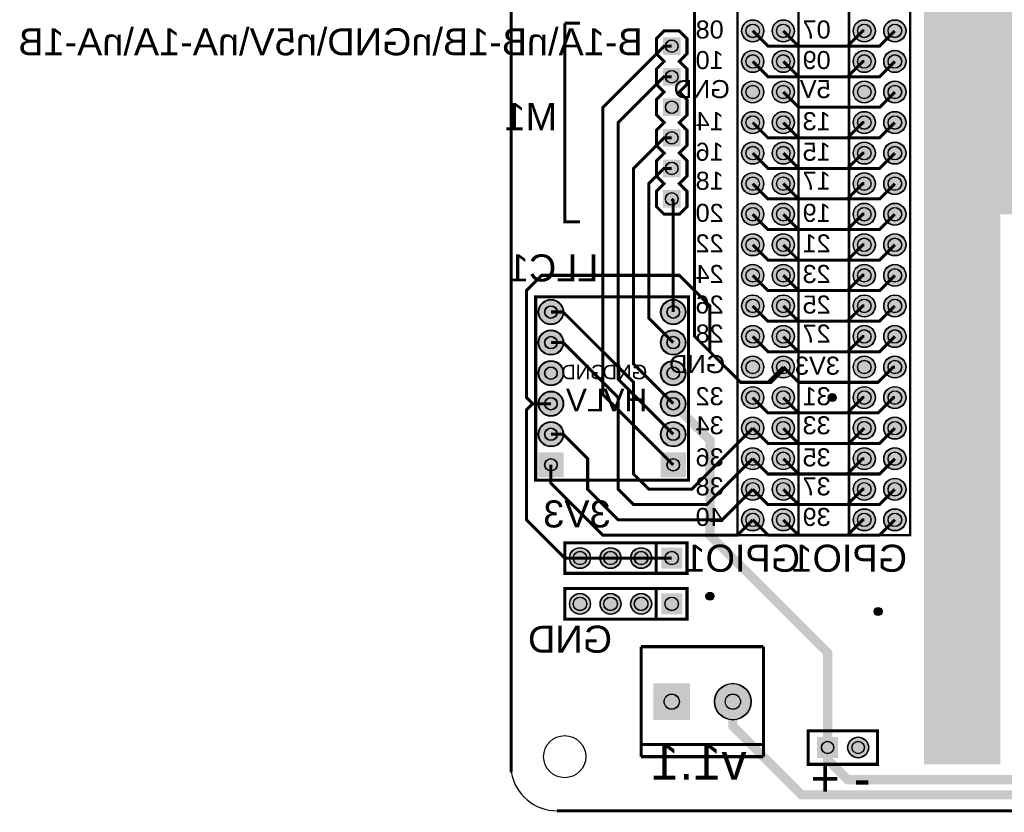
# Model space of a CAD drawing. Header units: millimetres. Extents: x -41 to 105, y 0 to 102.
# Tile 1 of 4: x -41 to 41, y 0 to 66. Entities that reach past the tile are written whole.
import ezdxf

# ---------------------------------------------------------------- set-up
doc = ezdxf.new("R2010")
doc.units = ezdxf.units.MM
for name, color, linetype, true_color in [('BoardOutLine', 7, 'Continuous', 0xff00ff), ('BottomLayer', 7, 'Continuous', 0x0000ff), ('BottomSilkLayer', 7, 'Continuous', 0x66cc33), ('BottomSolderMaskLayer', 7, 'Continuous', 0xaa00ff), ('Multi-Layer', 7, 'Continuous', 0xc0c0c0), ('TopLayer', 7, 'Continuous', 0xff0000), ('TopSilkLayer', 7, 'Continuous', 0xffcc00), ('TopSolderMaskLayer', 7, 'Continuous', 0x800080)]:
    doc.layers.add(name, color=color, linetype=linetype, true_color=true_color)
doc.styles.get("Standard").update_dxf_attribs({"font": 'arial.ttf'})

msp = doc.modelspace()

# ---------------------------------------------------------------- hatches: boundary and pattern name
at = {"layer": 'BottomSolderMaskLayer'}
for points in [[(19.141, 64.77, 1), (20.991, 64.77, 1)], [(21.681, 64.77, 1), (23.531, 64.77, 1)], [(28.412, 64.77, 1), (30.262, 64.77, 1)], [(30.952, 64.77, 1), (32.802, 64.77, 1)], [(12.602, 64.233), (12.602, 62.767), (14.068, 62.767), (14.068, 64.233)], [(19.141, 62.23, 1), (20.991, 62.23, 1)], [(21.681, 62.23, 1), (23.531, 62.23, 1)], [(28.412, 62.23, 1), (30.262, 62.23, 1)], [(30.952, 62.23, 1), (32.802, 62.23, 1)], [(12.602, 61.693), (12.602, 60.227), (14.068, 60.227), (14.068, 61.693)], [(19.141, 59.69, 1), (20.991, 59.69, 1)], [(21.681, 59.69, 1), (23.531, 59.69, 1)], [(28.412, 59.69, 1), (30.262, 59.69, 1)], [(30.952, 59.69, 1), (32.802, 59.69, 1)], [(12.602, 59.153), (12.602, 57.687), (14.068, 57.687), (14.068, 59.153)], [(19.141, 57.15, 1), (20.991, 57.15, 1)], [(21.681, 57.15, 1), (23.531, 57.15, 1)], [(28.412, 57.15, 1), (30.262, 57.15, 1)], [(30.952, 57.15, 1), (32.802, 57.15, 1)], [(12.602, 56.613), (12.602, 55.147), (14.068, 55.147), (14.068, 56.613)], [(19.141, 54.61, 1), (20.991, 54.61, 1)], [(21.681, 54.61, 1), (23.531, 54.61, 1)], [(28.412, 54.61, 1), (30.262, 54.61, 1)], [(30.952, 54.61, 1), (32.802, 54.61, 1)], [(12.602, 54.073), (12.602, 52.607), (14.068, 52.607), (14.068, 54.073)], [(19.141, 52.07, 1), (20.991, 52.07, 1)], [(21.681, 52.07, 1), (23.531, 52.07, 1)], [(28.412, 52.07, 1), (30.262, 52.07, 1)], [(30.952, 52.07, 1), (32.802, 52.07, 1)], [(12.602, 51.533), (12.602, 50.067), (14.068, 50.067), (14.068, 51.533)], [(19.141, 49.53, 1), (20.991, 49.53, 1)], [(21.681, 49.53, 1), (23.531, 49.53, 1)], [(28.412, 49.53, 1), (30.262, 49.53, 1)], [(30.952, 49.53, 1), (32.802, 49.53, 1)], [(19.141, 46.99, 1), (20.991, 46.99, 1)], [(21.681, 46.99, 1), (23.531, 46.99, 1)], [(28.412, 46.99, 1), (30.262, 46.99, 1)], [(30.952, 46.99, 1), (32.802, 46.99, 1)], [(19.141, 44.45, 1), (20.991, 44.45, 1)], [(21.681, 44.45, 1), (23.531, 44.45, 1)], [(28.412, 44.45, 1), (30.262, 44.45, 1)], [(30.952, 44.45, 1), (32.802, 44.45, 1)], [(19.141, 41.91, 1), (20.991, 41.91, 1)], [(21.681, 41.91, 1), (23.531, 41.91, 1)], [(28.412, 41.91, 1), (30.262, 41.91, 1)], [(30.952, 41.91, 1), (32.802, 41.91, 1)], [(2.251, 41.402, 1), (4.353, 41.402, 1)], [(12.411, 41.402, 1), (14.513, 41.402, 1)], [(19.141, 39.37, 1), (20.991, 39.37, 1)], [(21.681, 39.37, 1), (23.531, 39.37, 1)], [(28.412, 39.37, 1), (30.262, 39.37, 1)], [(30.952, 39.37, 1), (32.802, 39.37, 1)], [(2.251, 38.862, 1), (4.353, 38.862, 1)], [(12.411, 38.862, 1), (14.513, 38.862, 1)], [(19.141, 36.83, 1), (20.991, 36.83, 1)], [(21.681, 36.83, 1), (23.531, 36.83, 1)], [(28.412, 36.83, 1), (30.262, 36.83, 1)], [(30.952, 36.83, 1), (32.802, 36.83, 1)], [(2.251, 36.322, 1), (4.353, 36.322, 1)], [(12.411, 36.322, 1), (14.513, 36.322, 1)], [(19.141, 34.29, 1), (20.991, 34.29, 1)], [(21.681, 34.29, 1), (23.531, 34.29, 1)], [(28.412, 34.29, 1), (30.262, 34.29, 1)], [(30.952, 34.29, 1), (32.802, 34.29, 1)], [(2.251, 33.782, 1), (4.353, 33.782, 1)], [(12.411, 33.782, 1), (14.513, 33.782, 1)], [(26.335, 34.29, 1), (27.005, 34.29, 1)], [(2.251, 31.242, 1), (4.353, 31.242, 1)], [(12.411, 31.242, 1), (14.513, 31.242, 1)], [(19.141, 31.75, 1), (20.991, 31.75, 1)], [(21.681, 31.75, 1), (23.531, 31.75, 1)], [(28.412, 31.75, 1), (30.262, 31.75, 1)], [(30.952, 31.75, 1), (32.802, 31.75, 1)], [(4.353, 29.753), (2.251, 29.753), (2.251, 27.651), (4.353, 27.651)], [(14.513, 29.753), (12.411, 29.753), (12.411, 27.651), (14.513, 27.651)], [(19.141, 29.21, 1), (20.991, 29.21, 1)], [(21.681, 29.21, 1), (23.531, 29.21, 1)], [(28.412, 29.21, 1), (30.262, 29.21, 1)], [(30.952, 29.21, 1), (32.802, 29.21, 1)], [(19.141, 26.67, 1), (20.991, 26.67, 1)], [(21.681, 26.67, 1), (23.531, 26.67, 1)], [(28.412, 26.67, 1), (30.262, 26.67, 1)], [(30.952, 26.67, 1), (32.802, 26.67, 1)], [(19.141, 24.13, 1), (20.991, 24.13, 1)], [(21.681, 24.13, 1), (23.531, 24.13, 1)], [(28.412, 24.13, 1), (30.262, 24.13, 1)], [(30.952, 24.13, 1), (32.802, 24.13, 1)], [(4.84, 20.955, 1), (6.59, 20.955, 1)], [(7.38, 20.955, 1), (9.13, 20.955, 1)], [(9.92, 20.955, 1), (11.67, 20.955, 1)], [(14.21, 21.83), (12.46, 21.83), (12.46, 20.08), (14.21, 20.08)], [(4.84, 17.145, 1), (6.59, 17.145, 1)], [(7.38, 17.145, 1), (9.13, 17.145, 1)], [(9.92, 17.145, 1), (11.67, 17.145, 1)], [(14.21, 18.02), (12.46, 18.02), (12.46, 16.27), (14.21, 16.27)], [(16.175, 17.78, 1), (16.845, 17.78, 1)], [(30.145, 16.51, 1), (30.815, 16.51, 1)], [(11.81, 10.542), (14.86, 10.542), (14.86, 7.492), (11.81, 7.492)], [(16.89, 9.017, 1), (19.94, 9.017, 1)], [(25.414, 4.332), (27.164, 4.332), (27.164, 6.082), (25.414, 6.082)], [(27.954, 5.207, 1), (29.704, 5.207, 1)]]:
    msp.add_hatch(color=256, dxfattribs=at).paths.add_polyline_path(points)
at = {"layer": 'Multi-Layer'}
for points in [[(40.64, 10.16), (40.64, 3.81), (39.37, 3.81), (38.1, 3.81), (36.83, 3.81), (34.29, 3.81), (34.29, 39.37), (34.29, 76.2), (70.485, 76.2), (70.485, 3.81), (67.31, 3.81), (63.5, 3.81), (63.5, 49.53), (40.64, 49.53), (40.64, 10.16), (40.64, 10.16), (40.64, 3.81)], [(19.166, 64.77, 1), (20.966, 64.77, 1)], [(21.706, 64.77, 1), (23.506, 64.77, 1)], [(28.437, 64.77, 1), (30.237, 64.77, 1)], [(30.977, 64.77, 1), (32.777, 64.77, 1)], [(12.628, 64.208), (12.628, 62.793), (14.042, 62.793), (14.042, 64.208)], [(19.166, 62.23, 1), (20.966, 62.23, 1)], [(21.706, 62.23, 1), (23.506, 62.23, 1)], [(28.437, 62.23, 1), (30.237, 62.23, 1)], [(30.977, 62.23, 1), (32.777, 62.23, 1)], [(12.628, 61.668), (12.628, 60.253), (14.042, 60.253), (14.042, 61.668)], [(19.166, 59.69, 1), (20.966, 59.69, 1)], [(21.706, 59.69, 1), (23.506, 59.69, 1)], [(28.437, 59.69, 1), (30.237, 59.69, 1)], [(30.977, 59.69, 1), (32.777, 59.69, 1)], [(12.628, 59.128), (12.628, 57.713), (14.042, 57.713), (14.042, 59.128)], [(19.166, 57.15, 1), (20.966, 57.15, 1)], [(21.706, 57.15, 1), (23.506, 57.15, 1)], [(28.437, 57.15, 1), (30.237, 57.15, 1)], [(30.977, 57.15, 1), (32.777, 57.15, 1)], [(12.628, 56.588), (12.628, 55.173), (14.042, 55.173), (14.042, 56.588)], [(19.166, 54.61, 1), (20.966, 54.61, 1)], [(21.706, 54.61, 1), (23.506, 54.61, 1)], [(28.437, 54.61, 1), (30.237, 54.61, 1)], [(30.977, 54.61, 1), (32.777, 54.61, 1)], [(12.628, 54.047), (12.628, 52.633), (14.042, 52.633), (14.042, 54.047)], [(19.166, 52.07, 1), (20.966, 52.07, 1)], [(21.706, 52.07, 1), (23.506, 52.07, 1)], [(28.437, 52.07, 1), (30.237, 52.07, 1)], [(30.977, 52.07, 1), (32.777, 52.07, 1)], [(12.628, 51.507), (12.628, 50.093), (14.042, 50.093), (14.042, 51.507)], [(19.166, 49.53, 1), (20.966, 49.53, 1)], [(21.706, 49.53, 1), (23.506, 49.53, 1)], [(28.437, 49.53, 1), (30.237, 49.53, 1)], [(30.977, 49.53, 1), (32.777, 49.53, 1)], [(19.166, 46.99, 1), (20.966, 46.99, 1)], [(21.706, 46.99, 1), (23.506, 46.99, 1)], [(28.437, 46.99, 1), (30.237, 46.99, 1)], [(30.977, 46.99, 1), (32.777, 46.99, 1)], [(19.166, 44.45, 1), (20.966, 44.45, 1)], [(21.706, 44.45, 1), (23.506, 44.45, 1)], [(28.437, 44.45, 1), (30.237, 44.45, 1)], [(30.977, 44.45, 1), (32.777, 44.45, 1)], [(19.166, 41.91, 1), (20.966, 41.91, 1)], [(21.706, 41.91, 1), (23.506, 41.91, 1)], [(28.437, 41.91, 1), (30.237, 41.91, 1)], [(30.977, 41.91, 1), (32.777, 41.91, 1)], [(2.302, 41.402, 1), (4.302, 41.402, 1)], [(12.462, 41.402, 1), (14.462, 41.402, 1)], [(19.166, 39.37, 1), (20.966, 39.37, 1)], [(21.706, 39.37, 1), (23.506, 39.37, 1)], [(28.437, 39.37, 1), (30.237, 39.37, 1)], [(30.977, 39.37, 1), (32.777, 39.37, 1)], [(2.302, 38.862, 1), (4.302, 38.862, 1)], [(12.462, 38.862, 1), (14.462, 38.862, 1)], [(19.166, 36.83, 1), (20.966, 36.83, 1)], [(21.706, 36.83, 1), (23.506, 36.83, 1)], [(28.437, 36.83, 1), (30.237, 36.83, 1)], [(30.977, 36.83, 1), (32.777, 36.83, 1)], [(2.302, 36.322, 1), (4.302, 36.322, 1)], [(12.462, 36.322, 1), (14.462, 36.322, 1)], [(19.166, 34.29, 1), (20.966, 34.29, 1)], [(21.706, 34.29, 1), (23.506, 34.29, 1)], [(28.437, 34.29, 1), (30.237, 34.29, 1)], [(30.977, 34.29, 1), (32.777, 34.29, 1)], [(2.302, 33.782, 1), (4.302, 33.782, 1)], [(12.462, 33.782, 1), (14.462, 33.782, 1)], [(2.302, 31.242, 1), (4.302, 31.242, 1)], [(12.462, 31.242, 1), (14.462, 31.242, 1)], [(19.166, 31.75, 1), (20.966, 31.75, 1)], [(21.706, 31.75, 1), (23.506, 31.75, 1)], [(28.437, 31.75, 1), (30.237, 31.75, 1)], [(30.977, 31.75, 1), (32.777, 31.75, 1)], [(4.302, 29.702), (2.302, 29.702), (2.302, 27.702), (4.302, 27.702)], [(14.462, 29.702), (12.462, 29.702), (12.462, 27.702), (14.462, 27.702)], [(19.166, 29.21, 1), (20.966, 29.21, 1)], [(21.706, 29.21, 1), (23.506, 29.21, 1)], [(28.437, 29.21, 1), (30.237, 29.21, 1)], [(30.977, 29.21, 1), (32.777, 29.21, 1)], [(19.166, 26.67, 1), (20.966, 26.67, 1)], [(21.706, 26.67, 1), (23.506, 26.67, 1)], [(28.437, 26.67, 1), (30.237, 26.67, 1)], [(30.977, 26.67, 1), (32.777, 26.67, 1)], [(19.166, 24.13, 1), (20.966, 24.13, 1)], [(21.706, 24.13, 1), (23.506, 24.13, 1)], [(28.437, 24.13, 1), (30.237, 24.13, 1)], [(30.977, 24.13, 1), (32.777, 24.13, 1)], [(4.865, 20.955, 1), (6.565, 20.955, 1)], [(7.405, 20.955, 1), (9.105, 20.955, 1)], [(9.945, 20.955, 1), (11.645, 20.955, 1)], [(14.185, 21.805), (12.485, 21.805), (12.485, 20.105), (14.185, 20.105)], [(4.865, 17.145, 1), (6.565, 17.145, 1)], [(7.405, 17.145, 1), (9.105, 17.145, 1)], [(9.945, 17.145, 1), (11.645, 17.145, 1)], [(14.185, 17.995), (12.485, 17.995), (12.485, 16.295), (14.185, 16.295)], [(11.835, 10.517), (14.835, 10.517), (14.835, 7.517), (11.835, 7.517)], [(16.915, 9.017, 1), (19.915, 9.017, 1)], [(25.439, 4.357), (27.139, 4.357), (27.139, 6.057), (25.439, 6.057)], [(27.979, 5.207, 1), (29.679, 5.207, 1)]]:
    msp.add_hatch(color=256, dxfattribs=at).paths.add_polyline_path(points)
at = {"layer": 'TopSolderMaskLayer'}
for points in [[(19.141, 64.77, 1), (20.991, 64.77, 1)], [(21.681, 64.77, 1), (23.531, 64.77, 1)], [(28.412, 64.77, 1), (30.262, 64.77, 1)], [(30.952, 64.77, 1), (32.802, 64.77, 1)], [(12.602, 64.233), (12.602, 62.767), (14.068, 62.767), (14.068, 64.233)], [(19.141, 62.23, 1), (20.991, 62.23, 1)], [(21.681, 62.23, 1), (23.531, 62.23, 1)], [(28.412, 62.23, 1), (30.262, 62.23, 1)], [(30.952, 62.23, 1), (32.802, 62.23, 1)], [(12.602, 61.693), (12.602, 60.227), (14.068, 60.227), (14.068, 61.693)], [(19.141, 59.69, 1), (20.991, 59.69, 1)], [(21.681, 59.69, 1), (23.531, 59.69, 1)], [(28.412, 59.69, 1), (30.262, 59.69, 1)], [(30.952, 59.69, 1), (32.802, 59.69, 1)], [(12.602, 59.153), (12.602, 57.687), (14.068, 57.687), (14.068, 59.153)], [(19.141, 57.15, 1), (20.991, 57.15, 1)], [(21.681, 57.15, 1), (23.531, 57.15, 1)], [(28.412, 57.15, 1), (30.262, 57.15, 1)], [(30.952, 57.15, 1), (32.802, 57.15, 1)], [(12.602, 56.613), (12.602, 55.147), (14.068, 55.147), (14.068, 56.613)], [(19.141, 54.61, 1), (20.991, 54.61, 1)], [(21.681, 54.61, 1), (23.531, 54.61, 1)], [(28.412, 54.61, 1), (30.262, 54.61, 1)], [(30.952, 54.61, 1), (32.802, 54.61, 1)], [(12.602, 54.073), (12.602, 52.607), (14.068, 52.607), (14.068, 54.073)], [(19.141, 52.07, 1), (20.991, 52.07, 1)], [(21.681, 52.07, 1), (23.531, 52.07, 1)], [(28.412, 52.07, 1), (30.262, 52.07, 1)], [(30.952, 52.07, 1), (32.802, 52.07, 1)], [(12.602, 51.533), (12.602, 50.067), (14.068, 50.067), (14.068, 51.533)], [(19.141, 49.53, 1), (20.991, 49.53, 1)], [(21.681, 49.53, 1), (23.531, 49.53, 1)], [(28.412, 49.53, 1), (30.262, 49.53, 1)], [(30.952, 49.53, 1), (32.802, 49.53, 1)], [(19.141, 46.99, 1), (20.991, 46.99, 1)], [(21.681, 46.99, 1), (23.531, 46.99, 1)], [(28.412, 46.99, 1), (30.262, 46.99, 1)], [(30.952, 46.99, 1), (32.802, 46.99, 1)], [(19.141, 44.45, 1), (20.991, 44.45, 1)], [(21.681, 44.45, 1), (23.531, 44.45, 1)], [(28.412, 44.45, 1), (30.262, 44.45, 1)], [(30.952, 44.45, 1), (32.802, 44.45, 1)], [(19.141, 41.91, 1), (20.991, 41.91, 1)], [(21.681, 41.91, 1), (23.531, 41.91, 1)], [(28.412, 41.91, 1), (30.262, 41.91, 1)], [(30.952, 41.91, 1), (32.802, 41.91, 1)], [(2.251, 41.402, 1), (4.353, 41.402, 1)], [(12.411, 41.402, 1), (14.513, 41.402, 1)], [(19.141, 39.37, 1), (20.991, 39.37, 1)], [(21.681, 39.37, 1), (23.531, 39.37, 1)], [(28.412, 39.37, 1), (30.262, 39.37, 1)], [(30.952, 39.37, 1), (32.802, 39.37, 1)], [(2.251, 38.862, 1), (4.353, 38.862, 1)], [(12.411, 38.862, 1), (14.513, 38.862, 1)], [(19.141, 36.83, 1), (20.991, 36.83, 1)], [(21.681, 36.83, 1), (23.531, 36.83, 1)], [(28.412, 36.83, 1), (30.262, 36.83, 1)], [(30.952, 36.83, 1), (32.802, 36.83, 1)], [(2.251, 36.322, 1), (4.353, 36.322, 1)], [(12.411, 36.322, 1), (14.513, 36.322, 1)], [(19.141, 34.29, 1), (20.991, 34.29, 1)], [(21.681, 34.29, 1), (23.531, 34.29, 1)], [(28.412, 34.29, 1), (30.262, 34.29, 1)], [(30.952, 34.29, 1), (32.802, 34.29, 1)], [(2.251, 33.782, 1), (4.353, 33.782, 1)], [(12.411, 33.782, 1), (14.513, 33.782, 1)], [(26.335, 34.29, 1), (27.005, 34.29, 1)], [(2.251, 31.242, 1), (4.353, 31.242, 1)], [(12.411, 31.242, 1), (14.513, 31.242, 1)], [(19.141, 31.75, 1), (20.991, 31.75, 1)], [(21.681, 31.75, 1), (23.531, 31.75, 1)], [(28.412, 31.75, 1), (30.262, 31.75, 1)], [(30.952, 31.75, 1), (32.802, 31.75, 1)], [(4.353, 29.753), (2.251, 29.753), (2.251, 27.651), (4.353, 27.651)], [(14.513, 29.753), (12.411, 29.753), (12.411, 27.651), (14.513, 27.651)], [(19.141, 29.21, 1), (20.991, 29.21, 1)], [(21.681, 29.21, 1), (23.531, 29.21, 1)], [(28.412, 29.21, 1), (30.262, 29.21, 1)], [(30.952, 29.21, 1), (32.802, 29.21, 1)], [(19.141, 26.67, 1), (20.991, 26.67, 1)], [(21.681, 26.67, 1), (23.531, 26.67, 1)], [(28.412, 26.67, 1), (30.262, 26.67, 1)], [(30.952, 26.67, 1), (32.802, 26.67, 1)], [(19.141, 24.13, 1), (20.991, 24.13, 1)], [(21.681, 24.13, 1), (23.531, 24.13, 1)], [(28.412, 24.13, 1), (30.262, 24.13, 1)], [(30.952, 24.13, 1), (32.802, 24.13, 1)], [(4.84, 20.955, 1), (6.59, 20.955, 1)], [(7.38, 20.955, 1), (9.13, 20.955, 1)], [(9.92, 20.955, 1), (11.67, 20.955, 1)], [(14.21, 21.83), (12.46, 21.83), (12.46, 20.08), (14.21, 20.08)], [(4.84, 17.145, 1), (6.59, 17.145, 1)], [(7.38, 17.145, 1), (9.13, 17.145, 1)], [(9.92, 17.145, 1), (11.67, 17.145, 1)], [(14.21, 18.02), (12.46, 18.02), (12.46, 16.27), (14.21, 16.27)], [(16.175, 17.78, 1), (16.845, 17.78, 1)], [(30.145, 16.51, 1), (30.815, 16.51, 1)], [(11.81, 10.542), (14.86, 10.542), (14.86, 7.492), (11.81, 7.492)], [(16.89, 9.017, 1), (19.94, 9.017, 1)], [(25.414, 4.332), (27.164, 4.332), (27.164, 6.082), (25.414, 6.082)], [(27.954, 5.207, 1), (29.704, 5.207, 1)]]:
    msp.add_hatch(color=256, dxfattribs=at).paths.add_polyline_path(points)

# ---------------------------------------------------------------- linework, layer by layer
at = {"layer": 'BoardOutLine', "const_width": 0.254}
for points in [[(0, 98.425), (0, 4.445)], [(0.003, 3.155), (0, 4.445)], [(100.913, -0.053), (3.81, -0.053)]]:
    msp.add_lwpolyline(points, dxfattribs=at)
at = {"layer": 'BoardOutLine'}
msp.add_arc((3.81, 3.81), 3.863, 189.78257, 270, dxfattribs=at)
at = {"layer": 'BottomLayer'}
for points, const_width in [([(13.676, 87.142), (15.24, 85.578), (15.24, 39.37), (19.05, 35.56), (21.336, 35.56), (22.606, 36.83)], 0.254), ([(29.337, 64.77), (29.21, 64.77), (27.94, 63.5), (21.336, 63.5), (20.066, 64.77)], 0.254), ([(13.462, 28.702), (7.62, 34.544), (7.62, 58.42), (12.7, 63.5), (13.335, 63.5)], 0.254), ([(29.337, 62.23), (29.21, 62.23), (27.94, 60.96), (21.336, 60.96), (20.066, 62.23)], 0.254), ([(13.462, 31.242), (8.89, 35.814), (8.89, 57.15), (12.7, 60.96), (13.335, 60.96)], 0.254), ([(29.337, 57.15), (29.21, 57.15), (27.94, 55.88), (21.336, 55.88), (20.066, 57.15)], 0.254), ([(13.462, 33.782), (10.16, 37.084), (10.16, 53.34), (12.7, 55.88), (13.335, 55.88)], 0.254), ([(29.337, 54.61), (29.21, 54.61), (27.94, 53.34), (21.336, 53.34), (20.066, 54.61)], 0.254), ([(13.462, 38.862), (11.43, 40.894), (11.43, 52.07), (12.7, 53.34), (13.335, 53.34)], 0.254), ([(29.337, 52.07), (29.21, 52.07), (27.94, 50.8), (21.336, 50.8), (20.066, 52.07)], 0.254), ([(13.335, 50.8), (13.462, 50.673), (13.462, 41.402)], 0.254), ([(29.337, 49.53), (29.21, 49.53), (27.94, 48.26), (21.336, 48.26), (20.066, 49.53)], 0.254), ([(29.337, 46.99), (29.21, 46.99), (27.94, 45.72), (21.336, 45.72), (20.066, 46.99)], 0.254), ([(60.452, 45.72), (60.325, 45.593), (60.325, 15.875), (46.99, 2.54), (27.94, 2.54), (26.289, 4.191), (26.289, 5.207)], 0.762), ([(29.337, 44.45), (29.21, 44.45), (27.94, 43.18), (21.336, 43.18), (20.066, 44.45)], 0.254), ([(29.337, 41.91), (29.21, 41.91), (27.94, 40.64), (21.336, 40.64), (20.066, 41.91)], 0.254), ([(29.337, 39.37), (29.21, 39.37), (27.94, 38.1), (21.336, 38.1), (20.066, 39.37)], 0.254), ([(29.337, 34.29), (29.21, 34.29), (27.94, 33.02), (21.336, 33.02), (20.066, 34.29)], 0.254), ([(13.462, 33.782), (16.51, 30.734), (16.51, 22.86), (26.289, 13.081), (26.289, 5.207)], 0.762), ([(29.337, 31.75), (28.067, 30.48), (21.336, 30.48), (20.066, 31.75)], 0.254), ([(29.337, 29.21), (29.21, 29.21), (27.94, 27.94), (21.336, 27.94), (20.066, 29.21)], 0.254), ([(20.066, 26.67), (21.336, 25.4), (27.94, 25.4), (29.21, 26.67), (29.337, 26.67)], 0.254), ([(29.337, 24.13), (29.21, 24.13), (27.94, 22.86), (21.336, 22.86), (20.066, 24.13)], 0.254), ([(82.804, 7.366), (76.708, 1.27), (24.13, 1.27), (18.415, 6.985), (18.415, 9.017)], 0.762)]:
    msp.add_lwpolyline(points, dxfattribs=dict(at, const_width=const_width))
at = {"layer": 'BottomSilkLayer'}
for points, const_width in [([(18.796, 73.66), (23.876, 73.66), (23.876, 22.86), (18.796, 22.86), (18.796, 73.66)], 0.203), ([(28.067, 73.66), (33.147, 73.66), (33.147, 22.86), (28.067, 22.86), (28.067, 73.66)], 0.203), ([(14.605, 57.785), (14.605, 59.055), (13.97, 59.69), (14.605, 60.325), (14.605, 61.595), (13.97, 62.23), (14.605, 62.865), (14.605, 64.135), (13.97, 64.77), (12.7, 64.77), (12.065, 64.135), (12.065, 62.865), (12.7, 62.23), (12.065, 61.595), (12.065, 60.325), (12.7, 59.69), (12.065, 59.055), (12.065, 57.785), (12.7, 57.15), (12.065, 56.515), (12.065, 55.245), (12.7, 54.61), (12.065, 53.975), (12.065, 52.705), (12.7, 52.07), (12.065, 51.435), (12.065, 50.165), (12.7, 49.53), (13.97, 49.53), (14.605, 50.165), (14.605, 51.435), (13.97, 52.07), (14.605, 52.705), (14.605, 53.975), (13.97, 54.61), (14.605, 55.245), (14.605, 56.515), (13.97, 57.15), (14.605, 57.785)], 0.254), ([(14.732, 42.672), (2.032, 42.672), (2.032, 27.432), (14.732, 27.432), (14.732, 42.672)], 0.254), ([(12.042, 22.225), (4.445, 22.225), (4.445, 19.685), (14.605, 19.685), (14.605, 22.225), (12.042, 22.225)], 0.254), ([(12.042, 18.415), (4.445, 18.415), (4.445, 15.875), (14.605, 15.875), (14.605, 18.415), (12.042, 18.415)], 0.254), ([(24.679, 3.807), (30.439, 3.807), (30.439, 6.597), (24.679, 6.597), (24.679, 3.807)], 0.254)]:
    msp.add_lwpolyline(points, close=True, dxfattribs=dict(at, const_width=const_width))
at = {"layer": 'BottomSilkLayer', "const_width": 0.254}
for points in [[(4.445, 65.405), (5.715, 65.405)], [(4.445, 65.405), (4.445, 48.895), (5.715, 48.895)], [(12.042, 22.225), (12.042, 19.685)], [(12.042, 18.415), (12.042, 15.875)]]:
    msp.add_lwpolyline(points, dxfattribs=at)
at = {"layer": 'BottomSolderMaskLayer'}
for centre, radius in [((20.066, 64.77), 0.925), ((22.606, 64.77), 0.925), ((29.337, 64.77), 0.925), ((31.877, 64.77), 0.925), ((20.066, 64.77), 0.566), ((22.606, 64.77), 0.566), ((29.337, 64.77), 0.566), ((31.877, 64.77), 0.566), ((13.335, 63.5), 0.526), ((20.066, 62.23), 0.925), ((22.606, 62.23), 0.925), ((29.337, 62.23), 0.925), ((31.877, 62.23), 0.925), ((20.066, 62.23), 0.566), ((22.606, 62.23), 0.566), ((29.337, 62.23), 0.566), ((31.877, 62.23), 0.566), ((13.335, 60.96), 0.526), ((20.066, 59.69), 0.925), ((22.606, 59.69), 0.925), ((29.337, 59.69), 0.925), ((31.877, 59.69), 0.925), ((20.066, 59.69), 0.566), ((22.606, 59.69), 0.566), ((29.337, 59.69), 0.566), ((31.877, 59.69), 0.566), ((13.335, 58.42), 0.526), ((20.066, 57.15), 0.925), ((20.066, 57.15), 0.566), ((22.606, 57.15), 0.925), ((22.606, 57.15), 0.566), ((29.337, 57.15), 0.925), ((29.337, 57.15), 0.566), ((31.877, 57.15), 0.925), ((31.877, 57.15), 0.566), ((13.335, 55.88), 0.526), ((20.066, 54.61), 0.925), ((20.066, 54.61), 0.566), ((22.606, 54.61), 0.925), ((22.606, 54.61), 0.566), ((29.337, 54.61), 0.925), ((29.337, 54.61), 0.566), ((31.877, 54.61), 0.925), ((31.877, 54.61), 0.566), ((13.335, 53.34), 0.526), ((20.066, 52.07), 0.925), ((20.066, 52.07), 0.566), ((22.606, 52.07), 0.925), ((22.606, 52.07), 0.566), ((29.337, 52.07), 0.925), ((29.337, 52.07), 0.566), ((31.877, 52.07), 0.925), ((31.877, 52.07), 0.566), ((13.335, 50.8), 0.526), ((20.066, 49.53), 0.925), ((20.066, 49.53), 0.566), ((22.606, 49.53), 0.925), ((22.606, 49.53), 0.566), ((29.337, 49.53), 0.925), ((29.337, 49.53), 0.566), ((31.877, 49.53), 0.925), ((31.877, 49.53), 0.566), ((20.066, 46.99), 0.925), ((20.066, 46.99), 0.566), ((22.606, 46.99), 0.925), ((22.606, 46.99), 0.566), ((29.337, 46.99), 0.925), ((29.337, 46.99), 0.566), ((31.877, 46.99), 0.925), ((31.877, 46.99), 0.566), ((20.066, 44.45), 0.925), ((20.066, 44.45), 0.566), ((22.606, 44.45), 0.925), ((22.606, 44.45), 0.566), ((29.337, 44.45), 0.925), ((29.337, 44.45), 0.566), ((31.877, 44.45), 0.925), ((31.877, 44.45), 0.566), ((20.066, 41.91), 0.925), ((22.606, 41.91), 0.925), ((29.337, 41.91), 0.925), ((31.877, 41.91), 0.925), ((3.302, 41.402), 1.051), ((3.302, 41.402), 0.525), ((13.462, 41.402), 1.051), ((13.462, 41.402), 0.525), ((20.066, 41.91), 0.566), ((22.606, 41.91), 0.566), ((29.337, 41.91), 0.566), ((31.877, 41.91), 0.566), ((20.066, 39.37), 0.925), ((22.606, 39.37), 0.925), ((29.337, 39.37), 0.925), ((31.877, 39.37), 0.925), ((3.302, 38.862), 1.051), ((3.302, 38.862), 0.525), ((13.462, 38.862), 1.051), ((13.462, 38.862), 0.525), ((20.066, 39.37), 0.566), ((22.606, 39.37), 0.566), ((29.337, 39.37), 0.566), ((31.877, 39.37), 0.566), ((20.066, 36.83), 0.925), ((22.606, 36.83), 0.925), ((29.337, 36.83), 0.925), ((31.877, 36.83), 0.925), ((3.302, 36.322), 1.051), ((3.302, 36.322), 0.525), ((13.462, 36.322), 1.051), ((13.462, 36.322), 0.525), ((20.066, 36.83), 0.566), ((22.606, 36.83), 0.566), ((29.337, 36.83), 0.566), ((31.877, 36.83), 0.566), ((20.066, 34.29), 0.925), ((22.606, 34.29), 0.925), ((29.337, 34.29), 0.925), ((31.877, 34.29), 0.925), ((3.302, 33.782), 1.051), ((13.462, 33.782), 1.051), ((20.066, 34.29), 0.566), ((22.606, 34.29), 0.566), ((26.67, 34.29), 0.335), ((26.67, 34.29), 0.168), ((29.337, 34.29), 0.566), ((31.877, 34.29), 0.566), ((3.302, 33.782), 0.525), ((13.462, 33.782), 0.525), ((3.302, 31.242), 1.051), ((13.462, 31.242), 1.051), ((20.066, 31.75), 0.925), ((20.066, 31.75), 0.566), ((22.606, 31.75), 0.925), ((22.606, 31.75), 0.566), ((29.337, 31.75), 0.925), ((29.337, 31.75), 0.566), ((31.877, 31.75), 0.925), ((31.877, 31.75), 0.566), ((3.302, 31.242), 0.525), ((13.462, 31.242), 0.525), ((20.066, 29.21), 0.925), ((20.066, 29.21), 0.566), ((22.606, 29.21), 0.925), ((22.606, 29.21), 0.566), ((29.337, 29.21), 0.925), ((29.337, 29.21), 0.566), ((31.877, 29.21), 0.925), ((31.877, 29.21), 0.566), ((3.302, 28.702), 0.525), ((13.462, 28.702), 0.525), ((20.066, 26.67), 0.925), ((20.066, 26.67), 0.566), ((22.606, 26.67), 0.925), ((22.606, 26.67), 0.566), ((29.337, 26.67), 0.925), ((29.337, 26.67), 0.566), ((31.877, 26.67), 0.925), ((31.877, 26.67), 0.566), ((20.066, 24.13), 0.925), ((20.066, 24.13), 0.566), ((22.606, 24.13), 0.925), ((22.606, 24.13), 0.566), ((29.337, 24.13), 0.925), ((29.337, 24.13), 0.566), ((31.877, 24.13), 0.925), ((31.877, 24.13), 0.566), ((5.715, 20.955), 0.875), ((5.715, 20.955), 0.566), ((8.255, 20.955), 0.875), ((8.255, 20.955), 0.566), ((10.795, 20.955), 0.875), ((10.795, 20.955), 0.566), ((13.335, 20.955), 0.566), ((5.715, 17.145), 0.875), ((8.255, 17.145), 0.875), ((10.795, 17.145), 0.875), ((16.51, 17.78), 0.335), ((5.715, 17.145), 0.566), ((8.255, 17.145), 0.566), ((10.795, 17.145), 0.566), ((13.335, 17.145), 0.566), ((16.51, 17.78), 0.168), ((30.48, 16.51), 0.335), ((30.48, 16.51), 0.168), ((18.415, 9.017), 1.525), ((13.335, 9.017), 0.635), ((18.415, 9.017), 0.635), ((28.829, 5.207), 0.875), ((26.289, 5.207), 0.515), ((28.829, 5.207), 0.515)]:
    msp.add_circle(centre, radius, dxfattribs=at)
at = {"layer": 'Multi-Layer'}
for centre, radius in [((20.066, 64.77), 0.9), ((22.606, 64.77), 0.9), ((29.337, 64.77), 0.9), ((31.877, 64.77), 0.9), ((20.066, 64.77), 0.55), ((22.606, 64.77), 0.55), ((29.337, 64.77), 0.55), ((31.877, 64.77), 0.55), ((13.335, 63.5), 0.508), ((20.066, 62.23), 0.9), ((22.606, 62.23), 0.9), ((29.337, 62.23), 0.9), ((31.877, 62.23), 0.9), ((20.066, 62.23), 0.55), ((22.606, 62.23), 0.55), ((29.337, 62.23), 0.55), ((31.877, 62.23), 0.55), ((13.335, 60.96), 0.508), ((20.066, 59.69), 0.9), ((22.606, 59.69), 0.9), ((29.337, 59.69), 0.9), ((31.877, 59.69), 0.9), ((20.066, 59.69), 0.55), ((22.606, 59.69), 0.55), ((29.337, 59.69), 0.55), ((31.877, 59.69), 0.55), ((13.335, 58.42), 0.508), ((20.066, 57.15), 0.9), ((20.066, 57.15), 0.55), ((22.606, 57.15), 0.9), ((22.606, 57.15), 0.55), ((29.337, 57.15), 0.9), ((29.337, 57.15), 0.55), ((31.877, 57.15), 0.9), ((31.877, 57.15), 0.55), ((13.335, 55.88), 0.508), ((20.066, 54.61), 0.9), ((20.066, 54.61), 0.55), ((22.606, 54.61), 0.9), ((22.606, 54.61), 0.55), ((29.337, 54.61), 0.9), ((29.337, 54.61), 0.55), ((31.877, 54.61), 0.9), ((31.877, 54.61), 0.55), ((13.335, 53.34), 0.508), ((20.066, 52.07), 0.9), ((20.066, 52.07), 0.55), ((22.606, 52.07), 0.9), ((22.606, 52.07), 0.55), ((29.337, 52.07), 0.9), ((29.337, 52.07), 0.55), ((31.877, 52.07), 0.9), ((31.877, 52.07), 0.55), ((13.335, 50.8), 0.508), ((20.066, 49.53), 0.9), ((20.066, 49.53), 0.55), ((22.606, 49.53), 0.9), ((22.606, 49.53), 0.55), ((29.337, 49.53), 0.9), ((29.337, 49.53), 0.55), ((31.877, 49.53), 0.9), ((31.877, 49.53), 0.55), ((20.066, 46.99), 0.9), ((20.066, 46.99), 0.55), ((22.606, 46.99), 0.9), ((22.606, 46.99), 0.55), ((29.337, 46.99), 0.9), ((29.337, 46.99), 0.55), ((31.877, 46.99), 0.9), ((31.877, 46.99), 0.55), ((20.066, 44.45), 0.9), ((20.066, 44.45), 0.55), ((22.606, 44.45), 0.9), ((22.606, 44.45), 0.55), ((29.337, 44.45), 0.9), ((29.337, 44.45), 0.55), ((31.877, 44.45), 0.9), ((31.877, 44.45), 0.55), ((20.066, 41.91), 0.9), ((22.606, 41.91), 0.9), ((29.337, 41.91), 0.9), ((31.877, 41.91), 0.9), ((3.302, 41.402), 1), ((3.302, 41.402), 0.5), ((13.462, 41.402), 1), ((13.462, 41.402), 0.5), ((20.066, 41.91), 0.55), ((22.606, 41.91), 0.55), ((29.337, 41.91), 0.55), ((31.877, 41.91), 0.55), ((20.066, 39.37), 0.9), ((22.606, 39.37), 0.9), ((29.337, 39.37), 0.9), ((31.877, 39.37), 0.9), ((3.302, 38.862), 1), ((3.302, 38.862), 0.5), ((13.462, 38.862), 1), ((13.462, 38.862), 0.5), ((20.066, 39.37), 0.55), ((22.606, 39.37), 0.55), ((29.337, 39.37), 0.55), ((31.877, 39.37), 0.55), ((20.066, 36.83), 0.9), ((22.606, 36.83), 0.9), ((29.337, 36.83), 0.9), ((31.877, 36.83), 0.9), ((3.302, 36.322), 1), ((3.302, 36.322), 0.5), ((13.462, 36.322), 1), ((13.462, 36.322), 0.5), ((20.066, 36.83), 0.55), ((22.606, 36.83), 0.55), ((29.337, 36.83), 0.55), ((31.877, 36.83), 0.55), ((20.066, 34.29), 0.9), ((22.606, 34.29), 0.9), ((29.337, 34.29), 0.9), ((31.877, 34.29), 0.9), ((3.302, 33.782), 1), ((13.462, 33.782), 1), ((20.066, 34.29), 0.55), ((22.606, 34.29), 0.55), ((26.67, 34.29), 0.31), ((26.67, 34.29), 0.155), ((29.337, 34.29), 0.55), ((31.877, 34.29), 0.55), ((3.302, 33.782), 0.5), ((13.462, 33.782), 0.5), ((3.302, 31.242), 1), ((13.462, 31.242), 1), ((20.066, 31.75), 0.9), ((20.066, 31.75), 0.55), ((22.606, 31.75), 0.9), ((22.606, 31.75), 0.55), ((29.337, 31.75), 0.9), ((29.337, 31.75), 0.55), ((31.877, 31.75), 0.9), ((31.877, 31.75), 0.55), ((3.302, 31.242), 0.5), ((13.462, 31.242), 0.5), ((20.066, 29.21), 0.9), ((20.066, 29.21), 0.55), ((22.606, 29.21), 0.9), ((22.606, 29.21), 0.55), ((29.337, 29.21), 0.9), ((29.337, 29.21), 0.55), ((31.877, 29.21), 0.9), ((31.877, 29.21), 0.55), ((3.302, 28.702), 0.5), ((13.462, 28.702), 0.5), ((20.066, 26.67), 0.9), ((20.066, 26.67), 0.55), ((22.606, 26.67), 0.9), ((22.606, 26.67), 0.55), ((29.337, 26.67), 0.9), ((29.337, 26.67), 0.55), ((31.877, 26.67), 0.9), ((31.877, 26.67), 0.55), ((20.066, 24.13), 0.9), ((20.066, 24.13), 0.55), ((22.606, 24.13), 0.9), ((22.606, 24.13), 0.55), ((29.337, 24.13), 0.9), ((29.337, 24.13), 0.55), ((31.877, 24.13), 0.9), ((31.877, 24.13), 0.55), ((5.715, 20.955), 0.85), ((5.715, 20.955), 0.55), ((8.255, 20.955), 0.85), ((8.255, 20.955), 0.55), ((10.795, 20.955), 0.85), ((10.795, 20.955), 0.55), ((13.335, 20.955), 0.55), ((16.51, 17.78), 0.31), ((5.715, 17.145), 0.85), ((5.715, 17.145), 0.55), ((8.255, 17.145), 0.85), ((8.255, 17.145), 0.55), ((10.795, 17.145), 0.85), ((10.795, 17.145), 0.55), ((13.335, 17.145), 0.55), ((16.51, 17.78), 0.155), ((30.48, 16.51), 0.31), ((30.48, 16.51), 0.155), ((18.415, 9.017), 1.5), ((13.335, 9.017), 0.625), ((18.415, 9.017), 0.625), ((4.445, 4.445), 1.75), ((28.829, 5.207), 0.85), ((26.289, 5.207), 0.5), ((28.829, 5.207), 0.5)]:
    msp.add_circle(centre, radius, dxfattribs=at)
at = {"layer": 'TopLayer', "const_width": 0.254}
for points in [[(31.877, 64.77), (30.607, 63.5), (23.876, 63.5), (22.606, 64.77)], [(31.877, 62.23), (30.607, 60.96), (23.876, 60.96), (22.606, 62.23)], [(31.877, 59.69), (30.607, 58.42), (23.876, 58.42), (22.606, 59.69)], [(31.877, 57.15), (30.607, 55.88), (23.876, 55.88), (22.606, 57.15)], [(31.877, 54.61), (30.607, 53.34), (23.876, 53.34), (22.606, 54.61)], [(31.877, 52.07), (30.607, 50.8), (23.876, 50.8), (22.606, 52.07)], [(31.877, 49.53), (30.607, 48.26), (23.876, 48.26), (22.606, 49.53)], [(31.877, 46.99), (30.607, 45.72), (23.876, 45.72), (22.606, 46.99)], [(22.606, 36.83), (22.606, 36.576), (21.59, 35.56), (19.05, 35.56), (16.51, 38.1), (16.51, 41.91), (13.97, 44.45), (2.54, 44.45), (1.27, 43.18), (1.27, 34.29), (1.778, 33.782), (3.302, 33.782)], [(31.877, 44.45), (30.607, 43.18), (23.876, 43.18), (22.606, 44.45)], [(31.877, 41.91), (30.607, 40.64), (23.876, 40.64), (22.606, 41.91)], [(20.066, 31.75), (14.986, 26.67), (11.43, 26.67), (10.16, 27.94), (10.16, 35.56), (4.318, 41.402), (3.302, 41.402)], [(31.877, 39.37), (30.607, 38.1), (23.876, 38.1), (22.606, 39.37)], [(20.066, 29.21), (16.256, 25.4), (10.16, 25.4), (8.89, 26.67), (8.89, 34.29), (4.318, 38.862), (3.302, 38.862)], [(31.877, 36.83), (31.75, 36.83), (30.48, 35.56), (23.876, 35.56), (22.606, 36.83)], [(31.877, 34.29), (31.75, 34.29), (30.48, 33.02), (23.876, 33.02), (22.606, 34.29)], [(1.778, 33.782), (1.27, 33.274), (1.27, 24.13), (4.445, 20.955), (5.715, 20.955)], [(20.066, 26.67), (17.526, 24.13), (8.89, 24.13), (6.35, 26.67), (6.35, 29.21), (4.318, 31.242), (3.302, 31.242)], [(31.877, 31.75), (30.607, 30.48), (23.876, 30.48), (22.606, 31.75)], [(20.066, 24.13), (18.796, 22.86), (7.62, 22.86), (3.302, 27.178), (3.302, 28.702)], [(31.877, 29.21), (30.607, 27.94), (23.876, 27.94), (22.606, 29.21)], [(31.877, 26.67), (30.607, 25.4), (23.876, 25.4), (22.606, 26.67)], [(31.877, 24.13), (30.607, 22.86), (23.876, 22.86), (22.606, 24.13)], [(5.715, 20.955), (8.255, 20.955)], [(8.255, 20.955), (10.795, 20.955)], [(10.795, 20.955), (13.335, 20.955)]]:
    msp.add_lwpolyline(points, dxfattribs=at)
at = {"layer": 'TopSilkLayer', "const_width": 0.254}
for points in [[(20.955, 13.589), (10.795, 13.589)], [(10.795, 13.589), (10.795, 12.827)], [(20.955, 12.827), (20.955, 13.589)], [(10.795, 12.827), (10.795, 5.207)], [(20.955, 5.207), (20.955, 12.827)], [(10.795, 4.445), (10.795, 5.461)], [(10.795, 5.461), (20.955, 5.461)], [(20.955, 5.461), (20.955, 4.445)], [(20.955, 4.445), (10.795, 4.445)]]:
    msp.add_lwpolyline(points, dxfattribs=at)
at = {"layer": 'TopSolderMaskLayer'}
for centre, radius in [((20.066, 64.77), 0.925), ((22.606, 64.77), 0.925), ((29.337, 64.77), 0.925), ((31.877, 64.77), 0.925), ((20.066, 64.77), 0.566), ((22.606, 64.77), 0.566), ((29.337, 64.77), 0.566), ((31.877, 64.77), 0.566), ((13.335, 63.5), 0.526), ((20.066, 62.23), 0.925), ((22.606, 62.23), 0.925), ((29.337, 62.23), 0.925), ((31.877, 62.23), 0.925), ((20.066, 62.23), 0.566), ((22.606, 62.23), 0.566), ((29.337, 62.23), 0.566), ((31.877, 62.23), 0.566), ((13.335, 60.96), 0.526), ((20.066, 59.69), 0.925), ((22.606, 59.69), 0.925), ((29.337, 59.69), 0.925), ((31.877, 59.69), 0.925), ((20.066, 59.69), 0.566), ((22.606, 59.69), 0.566), ((29.337, 59.69), 0.566), ((31.877, 59.69), 0.566), ((13.335, 58.42), 0.526), ((20.066, 57.15), 0.925), ((20.066, 57.15), 0.566), ((22.606, 57.15), 0.925), ((22.606, 57.15), 0.566), ((29.337, 57.15), 0.925), ((29.337, 57.15), 0.566), ((31.877, 57.15), 0.925), ((31.877, 57.15), 0.566), ((13.335, 55.88), 0.526), ((20.066, 54.61), 0.925), ((20.066, 54.61), 0.566), ((22.606, 54.61), 0.925), ((22.606, 54.61), 0.566), ((29.337, 54.61), 0.925), ((29.337, 54.61), 0.566), ((31.877, 54.61), 0.925), ((31.877, 54.61), 0.566), ((13.335, 53.34), 0.526), ((20.066, 52.07), 0.925), ((20.066, 52.07), 0.566), ((22.606, 52.07), 0.925), ((22.606, 52.07), 0.566), ((29.337, 52.07), 0.925), ((29.337, 52.07), 0.566), ((31.877, 52.07), 0.925), ((31.877, 52.07), 0.566), ((13.335, 50.8), 0.526), ((20.066, 49.53), 0.925), ((20.066, 49.53), 0.566), ((22.606, 49.53), 0.925), ((22.606, 49.53), 0.566), ((29.337, 49.53), 0.925), ((29.337, 49.53), 0.566), ((31.877, 49.53), 0.925), ((31.877, 49.53), 0.566), ((20.066, 46.99), 0.925), ((20.066, 46.99), 0.566), ((22.606, 46.99), 0.925), ((22.606, 46.99), 0.566), ((29.337, 46.99), 0.925), ((29.337, 46.99), 0.566), ((31.877, 46.99), 0.925), ((31.877, 46.99), 0.566), ((20.066, 44.45), 0.925), ((20.066, 44.45), 0.566), ((22.606, 44.45), 0.925), ((22.606, 44.45), 0.566), ((29.337, 44.45), 0.925), ((29.337, 44.45), 0.566), ((31.877, 44.45), 0.925), ((31.877, 44.45), 0.566), ((20.066, 41.91), 0.925), ((22.606, 41.91), 0.925), ((29.337, 41.91), 0.925), ((31.877, 41.91), 0.925), ((3.302, 41.402), 1.051), ((3.302, 41.402), 0.525), ((13.462, 41.402), 1.051), ((13.462, 41.402), 0.525), ((20.066, 41.91), 0.566), ((22.606, 41.91), 0.566), ((29.337, 41.91), 0.566), ((31.877, 41.91), 0.566), ((20.066, 39.37), 0.925), ((22.606, 39.37), 0.925), ((29.337, 39.37), 0.925), ((31.877, 39.37), 0.925), ((3.302, 38.862), 1.051), ((3.302, 38.862), 0.525), ((13.462, 38.862), 1.051), ((13.462, 38.862), 0.525), ((20.066, 39.37), 0.566), ((22.606, 39.37), 0.566), ((29.337, 39.37), 0.566), ((31.877, 39.37), 0.566), ((20.066, 36.83), 0.925), ((22.606, 36.83), 0.925), ((29.337, 36.83), 0.925), ((31.877, 36.83), 0.925), ((3.302, 36.322), 1.051), ((3.302, 36.322), 0.525), ((13.462, 36.322), 1.051), ((13.462, 36.322), 0.525), ((20.066, 36.83), 0.566), ((22.606, 36.83), 0.566), ((29.337, 36.83), 0.566), ((31.877, 36.83), 0.566), ((20.066, 34.29), 0.925), ((22.606, 34.29), 0.925), ((29.337, 34.29), 0.925), ((31.877, 34.29), 0.925), ((3.302, 33.782), 1.051), ((13.462, 33.782), 1.051), ((20.066, 34.29), 0.566), ((22.606, 34.29), 0.566), ((26.67, 34.29), 0.335), ((26.67, 34.29), 0.168), ((29.337, 34.29), 0.566), ((31.877, 34.29), 0.566), ((3.302, 33.782), 0.525), ((13.462, 33.782), 0.525), ((3.302, 31.242), 1.051), ((13.462, 31.242), 1.051), ((20.066, 31.75), 0.925), ((20.066, 31.75), 0.566), ((22.606, 31.75), 0.925), ((22.606, 31.75), 0.566), ((29.337, 31.75), 0.925), ((29.337, 31.75), 0.566), ((31.877, 31.75), 0.925), ((31.877, 31.75), 0.566), ((3.302, 31.242), 0.525), ((13.462, 31.242), 0.525), ((20.066, 29.21), 0.925), ((20.066, 29.21), 0.566), ((22.606, 29.21), 0.925), ((22.606, 29.21), 0.566), ((29.337, 29.21), 0.925), ((29.337, 29.21), 0.566), ((31.877, 29.21), 0.925), ((31.877, 29.21), 0.566), ((3.302, 28.702), 0.525), ((13.462, 28.702), 0.525), ((20.066, 26.67), 0.925), ((20.066, 26.67), 0.566), ((22.606, 26.67), 0.925), ((22.606, 26.67), 0.566), ((29.337, 26.67), 0.925), ((29.337, 26.67), 0.566), ((31.877, 26.67), 0.925), ((31.877, 26.67), 0.566), ((20.066, 24.13), 0.925), ((20.066, 24.13), 0.566), ((22.606, 24.13), 0.925), ((22.606, 24.13), 0.566), ((29.337, 24.13), 0.925), ((29.337, 24.13), 0.566), ((31.877, 24.13), 0.925), ((31.877, 24.13), 0.566), ((5.715, 20.955), 0.875), ((5.715, 20.955), 0.566), ((8.255, 20.955), 0.875), ((8.255, 20.955), 0.566), ((10.795, 20.955), 0.875), ((10.795, 20.955), 0.566), ((13.335, 20.955), 0.566), ((5.715, 17.145), 0.875), ((8.255, 17.145), 0.875), ((10.795, 17.145), 0.875), ((16.51, 17.78), 0.335), ((5.715, 17.145), 0.566), ((8.255, 17.145), 0.566), ((10.795, 17.145), 0.566), ((13.335, 17.145), 0.566), ((16.51, 17.78), 0.168), ((30.48, 16.51), 0.335), ((30.48, 16.51), 0.168), ((18.415, 9.017), 1.525), ((13.335, 9.017), 0.635), ((18.415, 9.017), 0.635), ((28.829, 5.207), 0.875), ((26.289, 5.207), 0.515), ((28.829, 5.207), 0.515)]:
    msp.add_circle(centre, radius, dxfattribs=at)

# ---------------------------------------------------------------- texts
at = {"layer": 'BottomSilkLayer', "text_generation_flag": 2}
for s, height, p in [('08', 1.5, (17.653, 64.135)), ('07', 1.5, (26.543, 64.135)), ('B-1A\\nB-1B\\nGND\\n5V\\nA-1A\\nA-1B', 2.25001, (10.922, 62.738)), ('10', 1.5, (17.653, 61.595)), ('09', 1.5, (26.543, 61.595)), ('GND', 1.5, (18.161, 59.182)), ('5V', 1.5, (26.543, 59.182)), ('M1', 2.25, (3.81, 56.515)), ('14', 1.5, (17.653, 56.515)), ('13', 1.5, (26.543, 56.515)), ('16', 1.5, (17.653, 53.975)), ('15', 1.5, (26.543, 53.975)), ('18', 1.5, (17.653, 51.562)), ('17', 1.5, (26.543, 51.562)), ('20', 1.5, (17.653, 48.895)), ('19', 1.5, (26.543, 48.895)), ('22', 1.5, (17.653, 46.355)), ('21', 1.5, (26.543, 46.355)), ('LLC1', 2.25, (7.239, 43.942)), ('24', 1.5, (17.653, 43.815)), ('23', 1.5, (26.543, 43.815)), ('26', 1.5, (17.653, 41.275)), ('25', 1.5, (26.543, 41.275)), ('28', 1.5, (17.653, 38.862)), ('27', 1.5, (26.543, 38.862)), ('GND', 1.5, (17.78, 36.322)), ('3V3', 1.5, (27.305, 36.195)), ('GND', 1.2, (7.874, 35.814)), ('GND', 1.2, (11.303, 35.814)), ('32', 1.5, (17.653, 33.655)), ('31', 1.5, (26.543, 33.655)), ('LV', 1.875, (7.747, 33.147)), ('HV', 1.875, (11.303, 33.147)), ('34', 1.5, (17.653, 31.242)), ('33', 1.5, (26.543, 31.242)), ('36', 1.5, (17.653, 28.575)), ('35', 1.5, (26.543, 28.575)), ('38', 1.5, (17.653, 26.162)), ('37', 1.5, (26.543, 26.162)), ('3V3', 2.25, (8.255, 23.495)), ('40', 1.5, (17.653, 23.622)), ('39', 1.5, (26.543, 23.622)), ('GPIO1', 2.25, (24.003, 19.812)), ('GPIO1', 2.25, (32.893, 19.812)), ('GND', 2.25, (8.382, 13.081)), ('v1.1', 3, (19.558, 2.54)), ('+', 3, (27.305, 1.143)), ('-', 3, (29.845, 1.143))]:
    msp.add_text(s, height=height, dxfattribs=at).set_placement(p)

doc.saveas('drawing.dxf')
